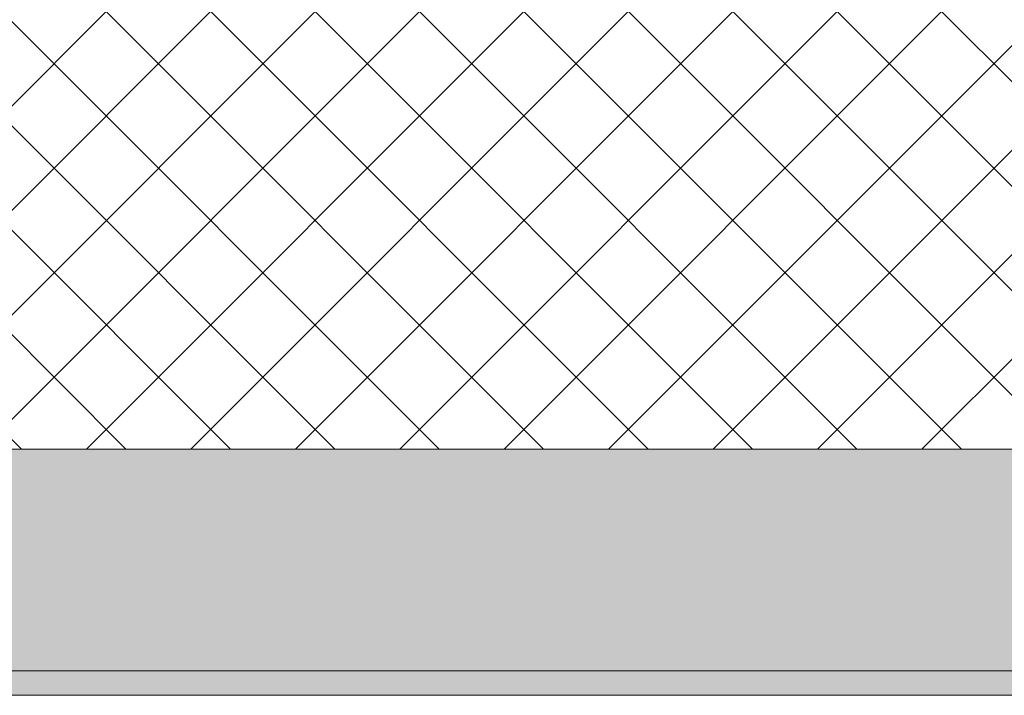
# Model space of a CAD drawing. Header units: millimetres. Extents: x -40968 to 13979, y -19284 to 4746.
# Tile 91 of 234: x -15924 to -15524, y -1699 to -1425. Entities that reach past the tile are written whole.
import ezdxf

# ---------------------------------------------------------------- set-up
doc = ezdxf.new("R2010")
doc.units = ezdxf.units.MM
doc.header["$MEASUREMENT"] = 0
doc.layers.add('12_FAÇ_Façana', color=7, linetype='Continuous')
doc.layers.add('12_FAÇ_Façana_Pluma_Nº__102', color=7, linetype='Continuous', lineweight=5, true_color=0xcccccc)
doc.layers.add('12_FAÇ_Façana_Pluma_Nº__174', color=7, linetype='Continuous', lineweight=13, true_color=0xe4ad2c)
doc.layers.add('12_FAÇ_Façana_Pluma_Nº__7', color=7, linetype='Continuous', lineweight=5)

# ---------------------------------------------------------------- blocks, each defined once
blk = doc.blocks.new('Muro_12_1', base_point=(-16936.43, -1193.98))
at = {"layer": '12_FAÇ_Façana_Pluma_Nº__102', "linetype": 'Continuous', "lineweight": 0, "true_color": 0xe5e5e5}
for points in [[(-16936.43, -1688.98), (-14135.93, -1688.98), (-14135.93, -1598.98), (-16936.43, -1598.98)], [(-16936.43, -1698.98), (-14135.93, -1698.98), (-14135.93, -1688.98), (-16936.43, -1688.98)]]:
    blk.add_hatch(color=254, dxfattribs=at).paths.add_polyline_path(points)
at = {"layer": '12_FAÇ_Façana_Pluma_Nº__174', "linetype": 'Continuous', "lineweight": 13, "true_color": 0xe4ad2c}
h = blk.add_hatch(dxfattribs=at)
h.set_pattern_fill('SATE_Aislamiento_0001', color=42, style=0, pattern_type=2)
h.set_pattern_definition([(45, (0, 0), (-21.213203, 21.213203), []), (135, (0, 0), (21.213203, 21.213203), [])])
h.paths.add_polyline_path([(-16936.43, -1598.98), (-14135.93, -1598.98), (-14135.93, -1418.98), (-16936.43, -1418.98)])
at = {"layer": '12_FAÇ_Façana_Pluma_Nº__7', "color": 7, "linetype": 'Continuous', "lineweight": 5}
for p, q in [((-16936.43, -1598.98), (-14135.93, -1598.98)), ((-16936.43, -1688.98), (-14135.93, -1688.98))]:
    blk.add_line(p, q, dxfattribs=at)
at = {"layer": '12_FAÇ_Façana_Pluma_Nº__7', "color": 7, "linetype": 'Continuous', "lineweight": 5, "flags": 128}
blk.add_lwpolyline([(-16936.43, -1698.98), (-14135.93, -1698.98)], dxfattribs=at)

msp = doc.modelspace()

# ---------------------------------------------------------------- block references
at = {"layer": '12_FAÇ_Façana', "color": 7, "lineweight": 20}
msp.add_blockref('Muro_12_1', (-16936.43, -1193.98), dxfattribs=at)

doc.saveas('drawing.dxf')
